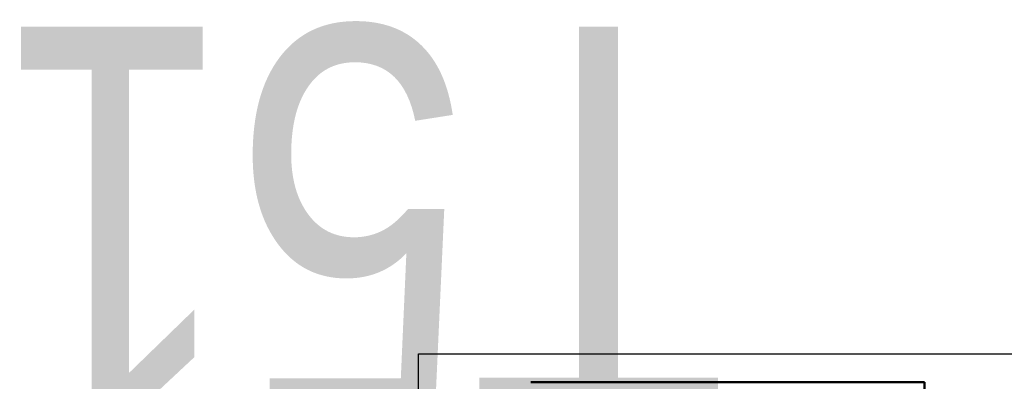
# Model space of a CAD drawing. Header units: millimetres. Extents: x -71 to 688, y -69 to 356.
# Tile 17 of 19: x -71 to 104, y 292 to 356. Entities that reach past the tile are written whole.
import ezdxf
from ezdxf.enums import TextEntityAlignment as Align

# ---------------------------------------------------------------- set-up
doc = ezdxf.new("R2018")
doc.units = ezdxf.units.MM
for name, color, linetype, lineweight in [('Кромка (ГОСТ)', 7, 'Continuous', 50), ('Обозначение (ГОСТ)', 7, 'Continuous', 25), ('Эскизная геометрия (ГОСТ)', 7, 'Continuous', 50)]:
    doc.layers.add(name, color=color, linetype=linetype, lineweight=lineweight)
doc.styles.get("Standard").update_dxf_attribs({"font": 'GOST Common Italic.ttf'})

# ---------------------------------------------------------------- blocks, each defined once
blk = doc.blocks.new('ГОСТ - Доп. графы 3')
at = {"layer": 'Эскизная геометрия (ГОСТ)'}
for p, q in [((0, 0), (70, 0)), ((70, 0), (70, -14)), ((70, -14), (0, -14))]:
    blk.add_line(p, q, dxfattribs=at)
at = {"layer": 'Обозначение (ГОСТ)', "lineweight": 30, "width": 0.8}
blk.add_attdef('ОБОЗНАЧЕНИЕ', text='', height=5, rotation=180, dxfattribs=at).set_placement((34.94, -6.97), align=Align.MIDDLE_CENTER)
blk = doc.blocks.new('Рамки ГОСТ_ граница 297x210')
at = {"layer": 'Кромка (ГОСТ)', "lineweight": 25}
for p, q in [((0, 0), (0, 297)), ((0, 297), (210, 297))]:
    blk.add_line(p, q, dxfattribs=at)

msp = doc.modelspace()

# ---------------------------------------------------------------- block references
ref = msp.add_blockref('ГОСТ - Доп. графы 3', (20, 292))
lines = msp.add_mtext('\\W0.8000;T51 ', dxfattribs={"layer": 'Обозначение (ГОСТ)', "insert": (54.942, 285.032), "char_height": 70.12484, "attachment_point": 1, "rotation": 180})
ref.add_attrib('ОБОЗНАЧЕНИЕ', '', (54.942, 285.032)).embed_mtext(lines)
msp.add_blockref('Рамки ГОСТ_ граница 297x210', (0, 0))

doc.saveas('drawing.dxf')
